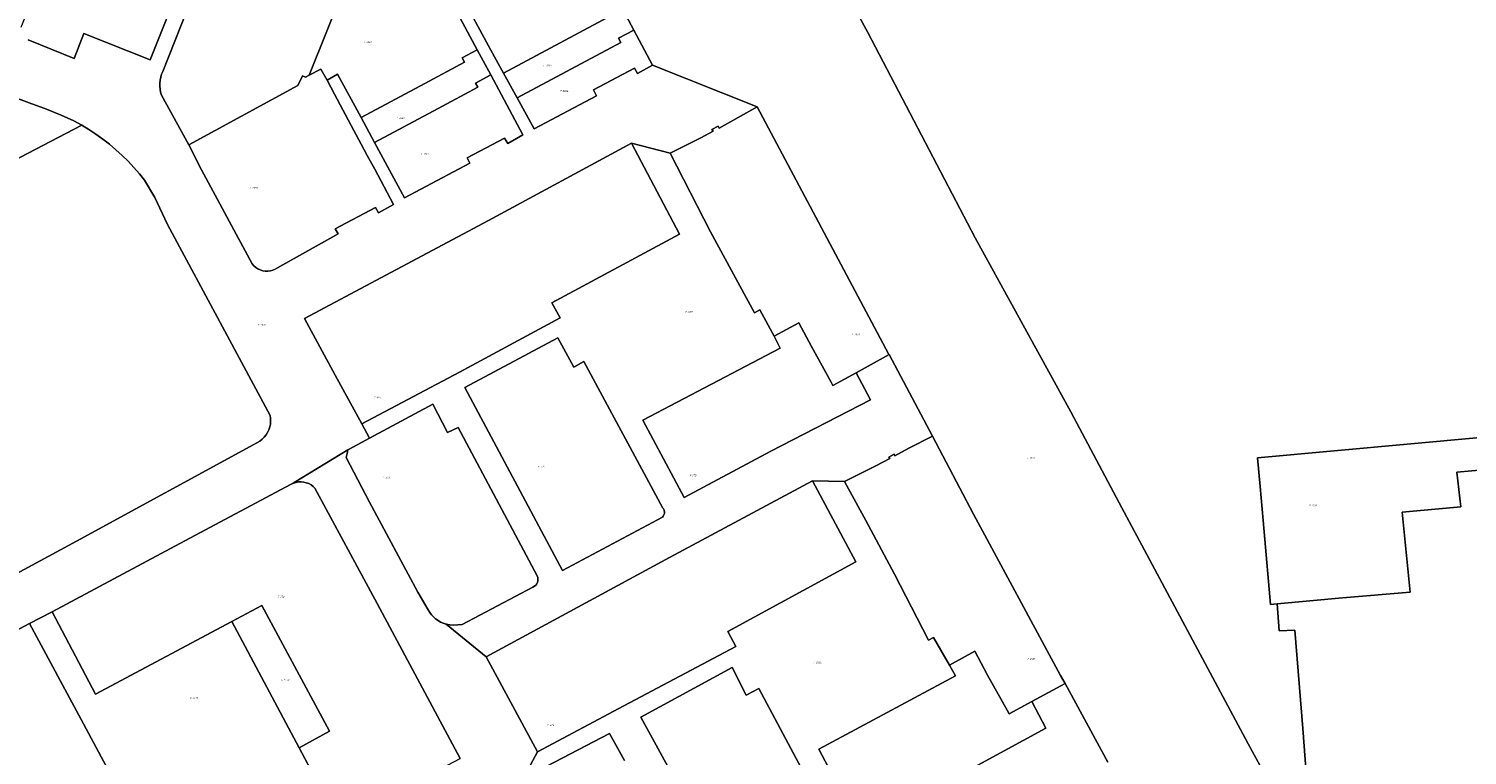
# Model space of a CAD drawing. Header units: metres. Extents: x 207466 to 209466, y 475780 to 477780.
# Tile 74 of 189: x 208473 to 208766, y 476012 to 476161. Entities that reach past the tile are written whole.
import ezdxf
from ezdxf.enums import TextEntityAlignment as Align

# ---------------------------------------------------------------- set-up
doc = ezdxf.new("R2010")
doc.units = ezdxf.units.M
doc.layers.get('0').update_dxf_attribs({"color": 253, "linetype": 'CONTINUOUS'})
doc.layers.add('B-WE-KG-GRENS_PERCEEL-GV', color=150, linetype='CONTINUOUS', lineweight=18)
doc.layers.add('B-WE-KG-GRENS_PERCEEL-S', color=150, linetype='CONTINUOUS', lineweight=25)
doc.styles.add('NLCS-ISO', font='NLCS-ISO.ttf')

# ---------------------------------------------------------------- blocks, each defined once
blk = doc.blocks.new('SKG-PERCEELNUMMER-SO')
at = {"style": 'NLCS-ISO', "oblique": 10, "flags": 1}
blk.add_attdef('GEMEENTECODE', text='', height=1.8, dxfattribs=at).set_placement((0, 2.6), align=Align.MIDDLE_CENTER)
at = {"style": 'NLCS-ISO', "oblique": 10}
blk.add_attdef('SECTIE', text='', height=1.8, dxfattribs=at).set_placement((-0.5, 0), align=Align.MIDDLE_RIGHT)
blk.add_attdef('PERCEELNUMMER', text='', height=1.8, dxfattribs=at).set_placement((0.5, 0), align=Align.MIDDLE_LEFT)

msp = doc.modelspace()

# ---------------------------------------------------------------- linework, layer by layer
at = {"layer": 'B-WE-KG-GRENS_PERCEEL-GV'}
for points in [[(208472.51, 476158.41), (208481.88, 476154.65), (208483.9, 476159.76), (208497.4, 476154.36), (208507.82, 476180.46), (208516.15, 476201.69), (208516.23, 476202.09), (208516.25, 476202.49), (208516.21, 476202.9), (208516.11, 476203.29), (208515.94, 476203.66), (208515.72, 476204.01), (208515.45, 476204.31), (208515.14, 476204.57), (208493.62, 476212.95), (208493.23, 476212.93), (208492.85, 476212.86), (208492.48, 476212.72), (208492.14, 476212.52), (208491.85, 476212.27), (208491.59, 476211.97), (208491.39, 476211.63), (208481.91, 476188.01), (208471.03, 476160.96)], [(208730.1, 475998.93), (208721.42, 476014.75), (208695.09, 476063.98), (208685.24, 476082.56), (208665.73, 476118.02), (208643.85, 476159.91), (208630.43, 476184.66)], [(208630.43, 476184.66), (208643.85, 476159.91), (208665.73, 476118.02), (208685.24, 476082.56), (208695.09, 476063.98), (208721.42, 476014.75), (208730.1, 475998.93)], [(208507.82, 476180.46), (208497.4, 476154.36), (208483.9, 476159.76), (208481.88, 476154.65), (208472.51, 476158.41)], [(208455.86, 476030.34), (208472.79, 476039.36), (208477.41, 476041.71), (208504.45, 476056.17), (208526.18, 476067.77), (208526.81, 476068.11), (208537.77, 476074.8), (208537.98, 476074.91), (208542.17, 476077.17), (208540.6, 476080.07), (208535.17, 476090.02), (208528.88, 476101.57), (208566.44, 476121.6), (208595.59, 476137.34), (208603.5, 476135.29), (208609.74, 476138.46), (208612.26, 476139.8), (208612.04, 476140.17), (208613.3, 476140.85), (208613.53, 476140.44), (208621.24, 476144.75), (208599.93, 476153.27), (208596.83, 476151.55), (208596.26, 476152.69), (208587.9, 476148.22), (208588.46, 476147.02), (208575.77, 476140.3), (208572.31, 476146.58), (208569.52, 476151.65), (208566.94, 476156.33), (208555.82, 476176.88)], [(208553.19, 476176.88), (208564.15, 476156.41), (208565.36, 476154.17), (208566.89, 476151.32), (208573.48, 476139.05), (208570.38, 476137.28), (208569.68, 476138.4), (208562.08, 476134.33), (208562.62, 476133.27), (208549.31, 476126.23), (208543.21, 476137.49), (208540.46, 476142.57), (208535.65, 476151.44), (208533.51, 476150.2), (208534.99, 476147.35), (208538.96, 476139.94), (208540.47, 476137.16), (208541.71, 476134.83), (208543.24, 476132.02), (208544.49, 476129.71), (208547.07, 476124.84), (208543.99, 476123.13), (208543.38, 476124.25), (208535.19, 476119.87), (208535.76, 476118.85), (208523.4, 476111.91), (208522.94, 476111.64), (208522.46, 476111.43), (208521.95, 476111.3), (208521.42, 476111.23), (208520.89, 476111.24), (208520.37, 476111.33), (208519.87, 476111.48), (208519.39, 476111.71), (208518.95, 476111.99), (208518.55, 476112.34), (208518.2, 476112.74), (208507.86, 476131.89), (208505.3, 476137.04), (208499.72, 476147.18), (208499.54, 476147.77), (208499.42, 476148.38), (208499.36, 476148.99), (208499.37, 476149.61), (208499.43, 476150.22), (208499.56, 476150.83), (208499.74, 476151.42), (208499.98, 476151.98), (208507.32, 476170.65)], [(208507.32, 476170.65), (208499.98, 476151.98), (208499.74, 476151.42), (208499.56, 476150.83), (208499.43, 476150.22), (208499.37, 476149.61), (208499.36, 476148.99), (208499.42, 476148.38), (208499.54, 476147.77), (208499.72, 476147.18), (208505.3, 476137.04), (208527.56, 476149.12), (208528.47, 476151.12), (208529.11, 476150.8), (208529.85, 476151.2), (208537.21, 476169.63)], [(208593.35, 476165.52), (208596.08, 476160.44), (208599.93, 476153.27), (208621.24, 476144.75), (208648.09, 476094.38), (208648.18, 476094.25), (208657.06, 476077.55), (208665.38, 476061.64), (208683.18, 476028.73), (208684.07, 476027.09), (208692.79, 476011.01)], [(208468.74, 476147.08), (208473.29, 476145.37), (208475.95, 476144.45), (208479.24, 476143.09), (208481.81, 476141.89), (208483.44, 476141.02), (208484.91, 476140.13), (208486.34, 476139.18), (208487.74, 476138.18), (208489.09, 476137.13), (208490.4, 476136.02), (208491.67, 476134.87), (208492.9, 476133.66), (208494.07, 476132.41), (208495.2, 476131.12), (208496.28, 476129.78), (208498.36, 476126.3), (208500.97, 476120.79), (208521.89, 476081.8), (208521.97, 476081.21), (208521.99, 476080.62), (208521.93, 476080.03), (208521.81, 476079.44), (208521.62, 476078.88), (208521.37, 476078.34), (208521.06, 476077.83), (208520.7, 476077.36), (208520.28, 476076.94), (208519.82, 476076.56), (208519.32, 476076.24), (208482.4, 476056.16), (208460.1, 476044.1)], [(208460.1, 476044.1), (208482.4, 476056.16), (208519.32, 476076.24), (208519.82, 476076.56), (208520.28, 476076.94), (208520.7, 476077.36), (208521.06, 476077.83), (208521.37, 476078.34), (208521.62, 476078.88), (208521.81, 476079.44), (208521.93, 476080.03), (208521.99, 476080.62), (208521.97, 476081.21), (208521.89, 476081.8), (208500.97, 476120.79), (208498.36, 476126.3), (208496.28, 476129.78), (208495.2, 476131.12), (208494.07, 476132.41), (208492.9, 476133.66), (208491.67, 476134.87), (208490.4, 476136.02), (208489.09, 476137.13), (208487.74, 476138.18), (208486.34, 476139.18), (208484.91, 476140.13), (208483.44, 476141.02), (208470.81, 476134.4)], [(208733.55, 476005.27), (208732.6, 476017.9), (208730.95, 476037.96), (208727.77, 476037.86), (208727.34, 476043.34), (208726.01, 476043.22), (208724.68, 476058.04), (208723.89, 476067.29), (208723.36, 476073.16), (208769.51, 476077.34)], [(208573.54, 476007.67), (208576.47, 476013.12), (208565.95, 476032.52), (208557.79, 476039.22), (208557.21, 476039.39), (208556.66, 476039.62), (208556.14, 476039.92), (208555.65, 476040.27), (208555.2, 476040.67), (208554.8, 476041.11), (208554.45, 476041.6), (208554.16, 476042.12), (208552, 476045.7), (208542.16, 476064.1), (208537.38, 476073.19), (208537.58, 476074.05), (208537.77, 476074.8), (208526.81, 476068.11), (208526.18, 476067.77), (208526.67, 476067.99), (208527.17, 476068.14), (208527.7, 476068.22), (208528.23, 476068.24), (208528.75, 476068.18), (208529.27, 476068.06), (208529.76, 476067.87), (208530.23, 476067.62), (208530.66, 476067.31), (208531.04, 476066.95), (208543.75, 476043.42), (208560.63, 476011.77)], [(208770.11, 476070.78), (208764.03, 476070.23), (208764.83, 476063.13), (208752.84, 476062.03), (208754.48, 476045.74), (208740.71, 476044.55), (208727.34, 476043.34), (208727.77, 476037.86), (208730.95, 476037.96), (208732.6, 476017.9), (208733.55, 476005.27)], [(208692.79, 476011.01), (208684.07, 476027.09), (208677.27, 476023.42), (208680.18, 476017.96), (208642.38, 475997.4), (208633.86, 476013.69), (208661.71, 476028.67), (208660.47, 476030.81), (208657.23, 476036.46), (208656.25, 476035.96), (208649.28, 476049.41), (208643.45, 476060.37), (208639.1, 476068.28), (208632.55, 476068.42), (208641.39, 476051.9), (208615.26, 476037.71), (208616.92, 476034.67), (208594.07, 476022.54), (208576.47, 476013.12), (208573.54, 476007.67), (208591.11, 476016.91), (208594.18, 476011.35)], [(208466.01, 476011.68), (208485.87, 475974.7), (208487.69, 475971.29), (208488.01, 475970.93), (208488.37, 475970.62), (208488.77, 475970.37), (208489.21, 475970.17), (208489.67, 475970.03), (208490.14, 475969.96), (208490.61, 475969.95), (208491.09, 475970), (208491.55, 475970.12), (208494.15, 475971.49), (208493.88, 475971.97), (208505.52, 475978.07), (208504.55, 475979.99), (208532.48, 475994.76), (208530.17, 475998.97), (208526.26, 476006.24), (208524.98, 476008.71), (208497.17, 475993.98), (208483.79, 476018.88), (208472.79, 476039.36), (208455.86, 476030.34)], [(208594.18, 476011.35), (208591.11, 476016.91), (208573.54, 476007.67)]]:
    msp.add_lwpolyline(points, dxfattribs=at)
for points in [[(208590.23, 476163.91), (208593.35, 476165.52), (208574.28, 476201.05), (208568.44, 476211.77), (208556.04, 476201.55), (208549.65, 476196.78), (208553.28, 476193.02), (208556.1, 476189.6), (208558.33, 476184.6), (208555.82, 476176.88), (208566.94, 476156.33), (208569.52, 476151.65), (208590.71, 476163.02)], [(208539.39, 476175.18), (208537.21, 476169.63), (208529.85, 476151.2), (208532.23, 476152.47), (208533.51, 476150.2), (208535.65, 476151.44), (208540.46, 476142.57), (208553.45, 476149.54), (208561.53, 476153.88), (208561.07, 476154.74), (208564.15, 476156.41), (208553.19, 476176.88), (208553.4, 476177.55), (208555.66, 476184.46), (208553.54, 476189.02), (208545.96, 476191.94)], [(208592.99, 476158.77), (208596.08, 476160.44), (208593.35, 476165.52), (208590.23, 476163.91), (208590.71, 476163.02), (208569.52, 476151.65), (208572.31, 476146.58), (208593.45, 476157.92)], [(208593.45, 476157.92), (208572.31, 476146.58), (208575.77, 476140.3), (208588.46, 476147.02), (208587.9, 476148.22), (208596.26, 476152.69), (208596.83, 476151.55), (208599.93, 476153.27), (208596.08, 476160.44), (208592.99, 476158.77)], [(208563.82, 476149.6), (208566.89, 476151.32), (208565.36, 476154.17), (208564.15, 476156.41), (208561.07, 476154.74), (208561.53, 476153.88), (208553.45, 476149.54), (208540.46, 476142.57), (208543.21, 476137.49), (208556.18, 476144.45), (208564.26, 476148.79)], [(208505.3, 476137.04), (208507.86, 476131.89), (208518.2, 476112.74), (208518.55, 476112.34), (208518.95, 476111.99), (208519.39, 476111.71), (208519.87, 476111.48), (208520.37, 476111.33), (208520.89, 476111.24), (208521.42, 476111.23), (208521.95, 476111.3), (208522.46, 476111.43), (208522.94, 476111.64), (208523.4, 476111.91), (208535.76, 476118.85), (208535.19, 476119.87), (208543.38, 476124.25), (208543.99, 476123.13), (208547.07, 476124.84), (208544.49, 476129.71), (208543.24, 476132.02), (208541.71, 476134.83), (208540.47, 476137.16), (208538.96, 476139.94), (208534.99, 476147.35), (208533.51, 476150.2), (208532.23, 476152.47), (208529.85, 476151.2), (208529.11, 476150.8), (208528.47, 476151.12), (208527.56, 476149.12)], [(208407.16, 476128.4), (208414.15, 476115.37), (208416.7, 476116.68), (208418.94, 476112.48), (208421.28, 476113.69), (208424.95, 476106.86), (208448.32, 476119.35), (208447.21, 476121.62), (208466.73, 476132.23), (208470.81, 476134.4), (208483.44, 476141.02), (208481.81, 476141.89), (208479.24, 476143.09), (208475.95, 476144.45), (208473.29, 476145.37), (208468.74, 476147.08), (208464.84, 476139.19), (208452.34, 476132.83), (208433.72, 476123.5), (208419.13, 476150.85), (208415.69, 476149), (208400.39, 476140.72)], [(208564.26, 476148.79), (208556.18, 476144.45), (208543.21, 476137.49), (208549.31, 476126.23), (208562.62, 476133.27), (208562.08, 476134.33), (208569.68, 476138.4), (208570.38, 476137.28), (208573.48, 476139.05), (208566.89, 476151.32), (208563.82, 476149.6)], [(208624.72, 476097.98), (208629.76, 476100.67), (208632.33, 476095.85), (208636.35, 476088.6), (208636.72, 476087.91), (208641.49, 476090.52), (208648.18, 476094.25), (208648.09, 476094.38), (208621.24, 476144.75), (208613.53, 476140.44), (208613.3, 476140.85), (208612.04, 476140.17), (208612.26, 476139.8), (208609.74, 476138.46), (208603.5, 476135.29), (208611.71, 476119.27), (208620.69, 476102.72), (208621.79, 476103.32)], [(208540.6, 476080.07), (208560.51, 476090.6), (208581.07, 476101.71), (208579.37, 476104.79), (208605.43, 476118.81), (208595.59, 476137.34), (208566.44, 476121.6), (208528.88, 476101.57), (208535.17, 476090.02)], [(208540.6, 476080.07), (208542.17, 476077.17), (208555.11, 476084.07), (208558.09, 476078.34), (208560.23, 476079.33), (208576.36, 476049.08), (208576.48, 476048.75), (208576.53, 476048.41), (208576.51, 476048.07), (208576.43, 476047.73), (208576.28, 476047.42), (208576.07, 476047.15), (208575.82, 476046.92), (208575.52, 476046.74), (208561.07, 476039.14), (208559.27, 476038.97), (208558.58, 476039.07), (208557.79, 476039.22), (208565.95, 476032.52), (208603.35, 476052.79), (208632.55, 476068.42), (208639.1, 476068.28), (208645.44, 476071.49), (208648.3, 476073.02), (208648.15, 476073.31), (208649.19, 476073.88), (208649.35, 476073.58), (208652.18, 476075.1), (208657.06, 476077.55), (208648.18, 476094.25), (208641.49, 476090.52), (208644.37, 476085), (208624.06, 476074.47), (208606.39, 476065.08), (208597.94, 476080.83), (208625.92, 476095.55), (208624.72, 476097.98), (208621.79, 476103.32), (208620.69, 476102.72), (208611.71, 476119.27), (208603.5, 476135.29), (208595.59, 476137.34), (208605.43, 476118.81), (208579.37, 476104.79), (208581.07, 476101.71), (208560.51, 476090.6)], [(208624.72, 476097.98), (208625.92, 476095.55), (208597.94, 476080.83), (208606.39, 476065.08), (208624.06, 476074.47), (208644.37, 476085), (208641.49, 476090.52), (208636.72, 476087.91), (208636.35, 476088.6), (208632.33, 476095.85), (208629.76, 476100.67)], [(208601.92, 476061.02), (208602.11, 476061.24), (208602.25, 476061.5), (208602.33, 476061.79), (208602.35, 476062.08), (208602.3, 476062.38), (208602.19, 476062.65), (208602.03, 476062.9), (208585.91, 476092.8), (208583.84, 476091.64), (208580.58, 476097.64), (208561.62, 476087.5), (208581.54, 476050.18)], [(208561.62, 476087.5), (208580.58, 476097.64), (208583.84, 476091.64), (208585.91, 476092.8), (208602.03, 476062.9), (208602.19, 476062.65), (208602.3, 476062.38), (208602.35, 476062.08), (208602.33, 476061.79), (208602.25, 476061.5), (208602.11, 476061.24), (208601.92, 476061.02), (208581.54, 476050.18)], [(208537.77, 476074.8), (208537.58, 476074.05), (208537.38, 476073.19), (208542.16, 476064.1), (208552, 476045.7), (208554.16, 476042.12), (208554.45, 476041.6), (208554.8, 476041.11), (208555.2, 476040.67), (208555.65, 476040.27), (208556.14, 476039.92), (208556.66, 476039.62), (208557.21, 476039.39), (208557.79, 476039.22), (208558.58, 476039.07), (208559.27, 476038.97), (208561.07, 476039.14), (208575.52, 476046.74), (208575.82, 476046.92), (208576.07, 476047.15), (208576.28, 476047.42), (208576.43, 476047.73), (208576.51, 476048.07), (208576.53, 476048.41), (208576.48, 476048.75), (208576.36, 476049.08), (208560.23, 476079.33), (208558.09, 476078.34), (208555.11, 476084.07), (208542.17, 476077.17), (208537.98, 476074.91)], [(208660.47, 476030.81), (208665.68, 476033.66), (208668.29, 476028.81), (208672.3, 476021.63), (208672.67, 476020.92), (208677.27, 476023.42), (208684.07, 476027.09), (208683.18, 476028.73), (208665.38, 476061.64), (208657.06, 476077.55), (208652.18, 476075.1), (208649.35, 476073.58), (208649.19, 476073.88), (208648.15, 476073.31), (208648.3, 476073.02), (208645.44, 476071.49), (208639.1, 476068.28), (208643.45, 476060.37), (208649.28, 476049.41), (208656.25, 476035.96), (208657.23, 476036.46)], [(208769.73, 476075.34), (208769.51, 476077.34), (208723.36, 476073.16), (208723.89, 476067.29), (208724.68, 476058.04), (208726.01, 476043.22), (208727.34, 476043.34), (208740.71, 476044.55), (208754.48, 476045.74), (208752.84, 476062.03), (208764.83, 476063.13), (208764.03, 476070.23), (208770.11, 476070.78), (208770.02, 476071.45)], [(208514.08, 476039.74), (208520.17, 476042.98), (208534.01, 476017.35), (208527.78, 476013.97), (208535.9, 475998.69), (208560.63, 476011.77), (208543.75, 476043.42), (208531.04, 476066.95), (208530.66, 476067.31), (208530.23, 476067.62), (208529.76, 476067.87), (208529.27, 476068.06), (208528.75, 476068.18), (208528.23, 476068.24), (208527.7, 476068.22), (208527.17, 476068.14), (208526.67, 476067.99), (208526.18, 476067.77), (208504.45, 476056.17), (208477.41, 476041.71), (208486.24, 476024.93)], [(208576.47, 476013.12), (208594.07, 476022.54), (208616.92, 476034.67), (208615.26, 476037.71), (208641.39, 476051.9), (208632.55, 476068.42), (208603.35, 476052.79), (208565.95, 476032.52)], [(208530.17, 475998.97), (208532.48, 475994.76), (208535.9, 475998.69), (208527.78, 476013.97), (208514.08, 476039.74), (208486.24, 476024.93), (208477.41, 476041.71), (208472.79, 476039.36), (208483.79, 476018.88), (208497.17, 475993.98), (208524.98, 476008.71), (208526.26, 476006.24)], [(208514.08, 476039.74), (208527.78, 476013.97), (208534.01, 476017.35), (208520.17, 476042.98)], [(208660.47, 476030.81), (208661.71, 476028.67), (208633.86, 476013.69), (208642.38, 475997.4), (208680.18, 476017.96), (208677.27, 476023.42), (208672.67, 476020.92), (208672.3, 476021.63), (208668.29, 476028.81), (208665.68, 476033.66)], [(208637.35, 475993.8), (208637.58, 475994.01), (208637.76, 475994.25), (208637.9, 475994.52), (208637.98, 475994.82), (208638.01, 475995.12), (208637.98, 475995.42), (208628.65, 476012.81), (208621.57, 476026.09), (208619.04, 476024.71), (208616.18, 476030.36), (208597.53, 476020.21), (208617.65, 475983.43)], [(208597.53, 476020.21), (208616.18, 476030.36), (208619.04, 476024.71), (208621.57, 476026.09), (208628.65, 476012.81), (208637.98, 475995.42), (208638.01, 475995.12), (208637.98, 475994.82), (208637.9, 475994.52), (208637.76, 475994.25), (208637.58, 475994.01), (208637.35, 475993.8), (208617.65, 475983.43)]]:
    msp.add_lwpolyline(points, close=True, dxfattribs=at)

# ---------------------------------------------------------------- block references
at = {"layer": 'B-WE-KG-GRENS_PERCEEL-S', "xscale": 0.2, "yscale": 0.2, "zscale": 0.2}
for p, values in [((208541.37, 476157.98), {'PERCEELNUMMER': '3269', 'SECTIE': 'F'}), ((208578.04, 476153.21), {'PERCEELNUMMER': '3265', 'SECTIE': 'F'}), ((208581.47, 476148), {'PERCEELNUMMER': '3264', 'SECTIE': 'F'}), ((208548.08, 476142.48), {'PERCEELNUMMER': '3268', 'SECTIE': 'F'}), ((208553, 476135.18), {'PERCEELNUMMER': '3267', 'SECTIE': 'F'}), ((208518.14, 476128.24), {'PERCEELNUMMER': '2069', 'SECTIE': 'F'}), ((208606.95, 476102.91), {'PERCEELNUMMER': '2030', 'SECTIE': 'F'}), ((208519.78, 476100.28), {'PERCEELNUMMER': '2070', 'SECTIE': 'F'}), ((208641, 476098.31), {'PERCEELNUMMER': '2029', 'SECTIE': 'F'}), ((208543.5, 476085.48), {'PERCEELNUMMER': '441', 'SECTIE': 'F'}), ((208676.79, 476073.15), {'PERCEELNUMMER': '2071', 'SECTIE': 'F'}), ((208576.94, 476071.37), {'PERCEELNUMMER': '374', 'SECTIE': 'F'}), ((208545.36, 476069.15), {'PERCEELNUMMER': '373', 'SECTIE': 'F'}), ((208607.9, 476069.57), {'PERCEELNUMMER': '375', 'SECTIE': 'F'}), ((208734.3, 476063.4), {'PERCEELNUMMER': '1220', 'SECTIE': 'F'}), ((208523.84, 476044.8), {'PERCEELNUMMER': '372', 'SECTIE': 'F'}), ((208676.81, 476032.08), {'PERCEELNUMMER': '2031', 'SECTIE': 'F'}), ((208633.15, 476031.39), {'PERCEELNUMMER': '2032', 'SECTIE': 'F'}), ((208524.54, 476027.76), {'PERCEELNUMMER': '2472', 'SECTIE': 'F'}), ((208505.93, 476024.08), {'PERCEELNUMMER': '2473', 'SECTIE': 'F'}), ((208578.82, 476018.61), {'PERCEELNUMMER': '439', 'SECTIE': 'F'})]:
    msp.add_blockref('SKG-PERCEELNUMMER-SO', p, dxfattribs=at).add_auto_attribs(values)

doc.saveas('drawing.dxf')
